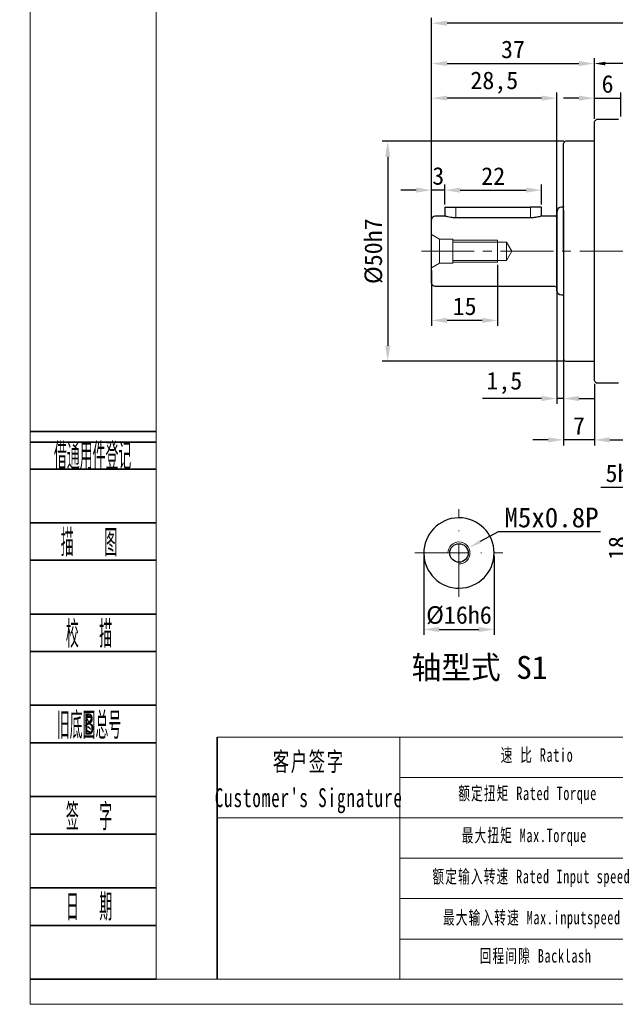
# Model space of a CAD drawing. Header units: millimetres. Extents: x 2035 to 2519, y 1001 to 1341.
# Tile 1 of 9: x 2035 to 2171, y 1001 to 1225. Entities that reach past the tile are written whole.
import ezdxf
from ezdxf.enums import TextEntityAlignment as Align

# ---------------------------------------------------------------- set-up
doc = ezdxf.new("R2010")
doc.units = ezdxf.units.MM
doc.header["$PDSIZE"] = -5
for name, pattern in [('ACAD_ISO10W100', [18, 12, -3, 0, -3]), ('JIS_02_2.0', [3, 2, -1]), ('点画线', [18, 12, -2, 2, -2])]:
    doc.linetypes.add(name, pattern=pattern)
doc.layers.get('0').update_dxf_attribs({"lineweight": 18})
doc.layers.get('Defpoints').update_dxf_attribs({"lineweight": 18})
for name, color, linetype, lineweight in [('2细线层', 4, 'Continuous', 35), ('6文字层', 3, 'Continuous', 35), ('7中心线层', 7, '点画线', 18), ('7标注层', 4, 'Continuous', 35), ('SLD-0', 7, 'Continuous', 18), ('中心线', 7, 'JIS_02_2.0', 13), ('中心线层', 7, 'ACAD_ISO10W100', 20), ('图框_外框线', 7, 'Continuous', 18), ('尺寸线', 7, 'Continuous', 18), ('尺寸线层', 3, 'Continuous', 18), ('粗实线', 7, 'Continuous', 50), ('细实线', 7, 'Continuous', 18)]:
    doc.layers.add(name, color=color, linetype=linetype, lineweight=lineweight)
doc.styles.add('PC_TEXTSTYLE', font='ISOCP.SHX', dxfattribs={"width": 0.707, "bigfont": 'GBCBIG.SHX'})
doc.styles.add('工程字', font='txt')
doc.styles.add('标准', font='txt', dxfattribs={"width": 0.667})
doc.dimstyles.new('DIMSTYLE_17', dxfattribs={"dimtxt": 8, "dimasz": 12, "dimexe": 0.18, "dimexo": 0.0625, "dimgap": 0.09, "dimtad": 1, "dimtih": 1, "dimtoh": 1, "dimdec": 3, "dimdsep": 46, "dimtxsty": 'Standard', "dimblk": '_CAXARROW', "dimcen": 0.09, "dimdle": 24, "dimadec": 0, "dimazin": 0, "dimtfac": 0.7, "dimtdec": 3, "dimtofl": 0, "dimtmove": 0, "dimatfit": 3, "dimfxl": 1, "dimtolj": 1, "dimarcsym": 0})
doc.dimstyles.new('ISO-25', dxfattribs={"dimtxt": 5.5, "dimasz": 1, "dimexe": 1.25, "dimexo": 0.625, "dimtad": 1, "dimtxsty": '工程字', "dimcen": 2.5, "dimdle": 2, "dimadec": 0, "dimazin": 0, "dimtfac": 1, "dimtmove": 0, "dimatfit": 3, "dimfxl": 1, "dimarcsym": 0})
doc.dimstyles.new('副本 ISO-25', dxfattribs={"dimtxt": 5.5, "dimasz": 2.5, "dimexe": 1.25, "dimexo": 0.625, "dimtad": 1, "dimtxsty": '工程字', "dimcen": 2.5, "dimdle": 5, "dimadec": 0, "dimazin": 0, "dimtfac": 1, "dimtmove": 0, "dimatfit": 3, "dimfxl": 1, "dimtolj": 1, "dimarcsym": 0})

# ---------------------------------------------------------------- blocks, each defined once
blk = doc.blocks.new('*D78')
at = {"layer": 'Defpoints', "color": 0}
for p in [(2159.58, 1197.07), (2118.95, 1147.07), (2159.58, 1147.07)]:
    blk.add_point(p, dxfattribs=at)
at = {"layer": '尺寸线层', "color": 0, "lineweight": -2}
for p, q in [((2158.96, 1197.07), (2117.7, 1197.07)), ((2118.95, 1193.57), (2118.95, 1150.57)), ((2158.96, 1147.07), (2117.7, 1147.07))]:
    blk.add_line(p, q, dxfattribs=at)
at = {"layer": '尺寸线层', "color": 0}
for points in [[(2119.53, 1193.57), (2118.37, 1193.57), (2118.95, 1197.07)], [(2118.37, 1150.57), (2119.53, 1150.57), (2118.95, 1147.07)]]:
    blk.add_solid(points, dxfattribs=at)
at = {"layer": '尺寸线层', "color": 0, "insert": (2115.75, 1172.07), "char_height": 4, "attachment_point": 5, "rotation": 90, "style": '工程字'}
blk.add_mtext('%%C50h7', dxfattribs=at)
blk = doc.blocks.new('*D79')
at = {"layer": 'Defpoints', "color": 0}
for p in [(2165.94, 1214.76), (2165.94, 1201.57), (2128.94, 1179.57)]:
    blk.add_point(p, dxfattribs=at)
at = {"layer": '尺寸线层', "color": 0, "lineweight": -2}
for p, q in [((2128.94, 1180.19), (2128.94, 1216.01)), ((2132.44, 1214.76), (2162.44, 1214.76)), ((2165.94, 1202.19), (2165.94, 1216.01))]:
    blk.add_line(p, q, dxfattribs=at)
at = {"layer": '尺寸线层', "color": 0}
for points in [[(2132.44, 1215.34), (2132.44, 1214.18), (2128.94, 1214.76)], [(2162.44, 1214.18), (2162.44, 1215.34), (2165.94, 1214.76)]]:
    blk.add_solid(points, dxfattribs=at)
at = {"layer": '尺寸线层', "color": 0, "insert": (2147.44, 1217.96), "char_height": 4, "attachment_point": 5, "style": '工程字'}
blk.add_mtext('37', dxfattribs=at)
blk = doc.blocks.new('*D80')
at = {"layer": 'Defpoints', "color": 0}
for p in [(2128.94, 1185.97), (2131.94, 1182.07), (2128.94, 1179.57)]:
    blk.add_point(p, dxfattribs=at)
at = {"layer": '尺寸线层', "color": 0, "lineweight": -2}
for p, q in [((2128.94, 1180.19), (2128.94, 1187.22)), ((2131.94, 1182.69), (2131.94, 1187.22)), ((2125.44, 1185.97), (2121.94, 1185.97)), ((2131.94, 1185.97), (2128.94, 1185.97)), ((2135.44, 1185.97), (2138.94, 1185.97))]:
    blk.add_line(p, q, dxfattribs=at)
at = {"layer": '尺寸线层', "color": 0}
for points in [[(2125.44, 1185.38), (2125.44, 1186.55), (2128.94, 1185.97)], [(2135.44, 1186.55), (2135.44, 1185.38), (2131.94, 1185.97)]]:
    blk.add_solid(points, dxfattribs=at)
at = {"layer": '尺寸线层', "color": 0, "insert": (2130.44, 1189.17), "char_height": 4, "attachment_point": 5, "style": '工程字'}
blk.add_mtext('3', dxfattribs=at)
blk = doc.blocks.new('*D81')
at = {"layer": 'Defpoints', "color": 0}
for p in [(2153.94, 1185.97), (2131.94, 1182.07), (2153.94, 1182.07)]:
    blk.add_point(p, dxfattribs=at)
at = {"layer": '尺寸线层', "color": 0, "lineweight": -2}
for p, q in [((2131.94, 1182.69), (2131.94, 1187.22)), ((2153.94, 1182.69), (2153.94, 1187.22)), ((2135.44, 1185.97), (2150.44, 1185.97))]:
    blk.add_line(p, q, dxfattribs=at)
at = {"layer": '尺寸线层', "color": 0}
for points in [[(2135.44, 1186.55), (2135.44, 1185.38), (2131.94, 1185.97)], [(2150.44, 1185.38), (2150.44, 1186.55), (2153.94, 1185.97)]]:
    blk.add_solid(points, dxfattribs=at)
at = {"layer": '尺寸线层', "color": 0, "insert": (2142.94, 1189.17), "char_height": 4, "attachment_point": 5, "style": '工程字'}
blk.add_mtext('22', dxfattribs=at)
blk = doc.blocks.new('*D82')
at = {"layer": 'Defpoints', "color": 0}
for p in [(2171.94, 1206.89), (2165.94, 1201.57), (2171.94, 1202.07)]:
    blk.add_point(p, dxfattribs=at)
at = {"layer": '尺寸线层', "color": 0, "lineweight": -2}
for p, q in [((2165.94, 1202.19), (2165.94, 1208.14)), ((2171.94, 1202.69), (2171.94, 1208.14)), ((2162.44, 1206.89), (2158.94, 1206.89)), ((2165.94, 1206.89), (2171.94, 1206.89)), ((2175.44, 1206.89), (2178.94, 1206.89))]:
    blk.add_line(p, q, dxfattribs=at)
at = {"layer": '尺寸线层', "color": 0}
for points in [[(2162.44, 1206.31), (2162.44, 1207.47), (2165.94, 1206.89)], [(2175.44, 1207.47), (2175.44, 1206.31), (2171.94, 1206.89)]]:
    blk.add_solid(points, dxfattribs=at)
at = {"layer": '尺寸线层', "color": 0, "insert": (2168.94, 1210.09), "char_height": 4, "attachment_point": 5, "style": '工程字'}
blk.add_mtext('6', dxfattribs=at)
blk = doc.blocks.new('*D83')
at = {"layer": 'Defpoints', "color": 0}
for p in [(2158.94, 1147.07), (2165.94, 1142.57), (2158.94, 1129.16)]:
    blk.add_point(p, dxfattribs=at)
at = {"layer": '尺寸线层', "color": 0, "lineweight": -2}
for p, q in [((2158.94, 1146.44), (2158.94, 1127.91)), ((2165.94, 1141.94), (2165.94, 1127.91)), ((2155.44, 1129.16), (2151.94, 1129.16)), ((2165.94, 1129.16), (2158.94, 1129.16)), ((2169.44, 1129.16), (2172.94, 1129.16))]:
    blk.add_line(p, q, dxfattribs=at)
at = {"layer": '尺寸线层', "color": 0}
for points in [[(2155.44, 1128.57), (2155.44, 1129.74), (2158.94, 1129.16)], [(2169.44, 1129.74), (2169.44, 1128.57), (2165.94, 1129.16)]]:
    blk.add_solid(points, dxfattribs=at)
at = {"layer": '尺寸线层', "color": 0, "insert": (2162.44, 1132.36), "char_height": 4, "attachment_point": 5, "style": '工程字'}
blk.add_mtext('7', dxfattribs=at)
blk = doc.blocks.new('*D84')
at = {"layer": 'Defpoints', "color": 0}
for p in [(2157.44, 1182.07), (2158.94, 1182.07), (2157.44, 1138.57)]:
    blk.add_point(p, dxfattribs=at)
at = {"layer": '尺寸线层', "color": 0, "lineweight": -2}
for p, q in [((2157.44, 1181.44), (2157.44, 1137.32)), ((2158.94, 1181.44), (2158.94, 1137.32)), ((2153.94, 1138.57), (2140.47, 1138.57)), ((2158.94, 1138.57), (2157.44, 1138.57)), ((2162.44, 1138.57), (2165.94, 1138.57))]:
    blk.add_line(p, q, dxfattribs=at)
at = {"layer": '尺寸线层', "color": 0}
for points in [[(2153.94, 1137.98), (2153.94, 1139.15), (2157.44, 1138.57)], [(2162.44, 1139.15), (2162.44, 1137.98), (2158.94, 1138.57)]]:
    blk.add_solid(points, dxfattribs=at)
at = {"layer": '尺寸线层', "color": 0, "insert": (2145.46, 1142.1), "char_height": 4, "attachment_point": 5, "style": '工程字'}
blk.add_mtext('1,5', dxfattribs=at)
blk = doc.blocks.new('*D85')
at = {"layer": 'Defpoints', "color": 0}
for p in [(2128.94, 1223.93), (2128.94, 1179.57), (2310.95, 1149.95)]:
    blk.add_point(p, dxfattribs=at)
at = {"layer": '尺寸线层', "color": 0, "lineweight": -2}
for p, q in [((2128.94, 1180.19), (2128.94, 1225.18)), ((2310.95, 1150.58), (2310.95, 1225.18)), ((2307.45, 1223.93), (2132.44, 1223.93))]:
    blk.add_line(p, q, dxfattribs=at)
at = {"layer": '尺寸线层', "color": 0}
for points in [[(2132.44, 1224.51), (2132.44, 1223.35), (2128.94, 1223.93)], [(2307.45, 1223.35), (2307.45, 1224.51), (2310.95, 1223.93)]]:
    blk.add_solid(points, dxfattribs=at)
at = {"layer": '尺寸线层', "color": 0, "insert": (2219.94, 1227.13), "char_height": 4, "attachment_point": 5, "style": '工程字'}
blk.add_mtext('182', dxfattribs=at)
blk = doc.blocks.new('*D86')
at = {"layer": 'Defpoints', "color": 0}
for p in [(2128.94, 1206.89), (2128.94, 1178.03), (2157.44, 1176.6)]:
    blk.add_point(p, dxfattribs=at)
at = {"layer": '尺寸线层', "color": 0, "lineweight": -2}
for p, q in [((2128.94, 1178.66), (2128.94, 1208.14)), ((2157.44, 1177.23), (2157.44, 1208.14)), ((2153.94, 1206.89), (2132.44, 1206.89))]:
    blk.add_line(p, q, dxfattribs=at)
at = {"layer": '尺寸线层', "color": 0}
for points in [[(2132.44, 1207.47), (2132.44, 1206.31), (2128.94, 1206.89)], [(2153.94, 1206.31), (2153.94, 1207.47), (2157.44, 1206.89)]]:
    blk.add_solid(points, dxfattribs=at)
at = {"layer": '尺寸线层', "color": 0, "insert": (2143.19, 1210.43), "char_height": 4, "attachment_point": 5, "style": '工程字'}
blk.add_mtext('28,5', dxfattribs=at)
blk = doc.blocks.new('*D87')
at = {"layer": 'Defpoints', "color": 0}
for p in [(2165.94, 1214.76), (2165.94, 1208.14), (2280.94, 1172.07)]:
    blk.add_point(p, dxfattribs=at)
at = {"layer": '尺寸线层', "color": 0, "lineweight": -2}
for p, q in [((2165.94, 1208.76), (2165.94, 1216.01)), ((2278.44, 1214.76), (2168.44, 1214.76)), ((2280.94, 1172.69), (2280.94, 1216.01))]:
    blk.add_line(p, q, dxfattribs=at)
at = {"layer": '尺寸线层', "color": 0}
for points in [[(2168.44, 1215.18), (2168.44, 1214.34), (2165.94, 1214.76)], [(2278.44, 1214.34), (2278.44, 1215.18), (2280.94, 1214.76)]]:
    blk.add_solid(points, dxfattribs=at)
at = {"layer": '尺寸线层', "color": 0, "insert": (2223.44, 1218.14), "char_height": 5.5, "attachment_point": 5, "style": '工程字'}
blk.add_mtext('\\A1;115', dxfattribs=at)
blk = doc.blocks.new('*D90')
at = {"layer": 'Defpoints', "color": 0}
for p in [(2143.94, 1169.57), (2128.94, 1168.28), (2128.94, 1156.33)]:
    blk.add_point(p, dxfattribs=at)
at = {"layer": '尺寸线层', "color": 0, "linetype": 'ByBlock', "lineweight": -2}
for p, q in [((2128.94, 1167.65), (2128.94, 1155.08)), ((2143.94, 1168.94), (2143.94, 1155.08)), ((2140.44, 1156.33), (2132.44, 1156.33))]:
    blk.add_line(p, q, dxfattribs=at)
at = {"layer": '尺寸线层', "color": 0}
for points in [[(2132.44, 1156.92), (2132.44, 1155.75), (2128.94, 1156.33)], [(2140.44, 1155.75), (2140.44, 1156.92), (2143.94, 1156.33)]]:
    blk.add_solid(points, dxfattribs=at)
at = {"layer": '尺寸线层', "color": 0, "insert": (2136.44, 1159.53), "char_height": 4, "attachment_point": 5, "style": '工程字'}
blk.add_mtext('15', dxfattribs=at)
blk = doc.blocks.new('*D91')
at = {"layer": 'Defpoints', "color": 0}
for p in [(2189.89, 1118.33), (2184.89, 1113.43), (2189.89, 1113.43)]:
    blk.add_point(p, dxfattribs=at)
at = {"layer": '尺寸线层', "color": 0, "lineweight": -2}
for p, q in [((2181.39, 1118.33), (2167.39, 1118.33)), ((2184.89, 1114.05), (2184.89, 1119.58)), ((2184.89, 1118.33), (2189.89, 1118.33)), ((2189.89, 1114.05), (2189.89, 1119.58)), ((2193.39, 1118.33), (2196.89, 1118.33))]:
    blk.add_line(p, q, dxfattribs=at)
at = {"layer": '尺寸线层', "color": 0}
for points in [[(2181.39, 1117.75), (2181.39, 1118.91), (2184.89, 1118.33)], [(2193.39, 1118.91), (2193.39, 1117.75), (2189.89, 1118.33)]]:
    blk.add_solid(points, dxfattribs=at)
at = {"layer": '尺寸线层', "color": 0, "insert": (2172.56, 1121.53), "char_height": 4, "attachment_point": 5, "style": '工程字'}
blk.add_mtext('5h9', dxfattribs=at)
blk = doc.blocks.new('*D92')
at = {"layer": 'Defpoints', "color": 0}
for p in [(2184.89, 1113.43), (2174.4, 1095.43), (2187.39, 1095.43)]:
    blk.add_point(p, dxfattribs=at)
at = {"layer": '尺寸线层', "color": 0, "lineweight": -2}
for p, q in [((2184.27, 1113.43), (2173.15, 1113.43)), ((2174.4, 1109.93), (2174.4, 1098.93)), ((2186.77, 1095.43), (2173.15, 1095.43))]:
    blk.add_line(p, q, dxfattribs=at)
at = {"layer": '尺寸线层', "color": 0}
for points in [[(2174.98, 1109.93), (2173.82, 1109.93), (2174.4, 1113.43)], [(2173.82, 1098.93), (2174.98, 1098.93), (2174.4, 1095.43)]]:
    blk.add_solid(points, dxfattribs=at)
at = {"layer": '尺寸线层', "color": 0, "insert": (2171.2, 1104.54), "char_height": 4, "attachment_point": 5, "rotation": 90, "style": '工程字'}
blk.add_mtext('18', dxfattribs=at)
blk = doc.blocks.new('*D95')
at = {"layer": 'Defpoints', "color": 0}
for p in [(2127.15, 1103.43), (2143.15, 1103.43), (2143.15, 1086.04)]:
    blk.add_point(p, dxfattribs=at)
at = {"layer": '尺寸线层', "color": 0, "lineweight": -2}
for p, q in [((2127.15, 1102.8), (2127.15, 1084.79)), ((2143.15, 1102.8), (2143.15, 1084.79)), ((2130.65, 1086.04), (2139.65, 1086.04))]:
    blk.add_line(p, q, dxfattribs=at)
at = {"layer": '尺寸线层', "color": 0}
for points in [[(2130.65, 1086.62), (2130.65, 1085.45), (2127.15, 1086.04)], [(2139.65, 1085.45), (2139.65, 1086.62), (2143.15, 1086.04)]]:
    blk.add_solid(points, dxfattribs=at)
at = {"layer": '尺寸线层', "color": 0, "insert": (2135.15, 1089.24), "char_height": 4, "attachment_point": 5, "style": '工程字'}
blk.add_mtext('%%C16h6', dxfattribs=at)
blk = doc.blocks.new('_CAXARROW')
blk.add_hatch(color=0).paths.add_polyline_path([(0, 0), (-1, 0.125), (-1, -0.125)], flags=0)
blk = doc.blocks.new('*D113')
at = {"layer": 'Defpoints', "color": 0}
for p in [(2137.36, 1104.61), (2132.95, 1102.25)]:
    blk.add_point(p, dxfattribs=at)
at = {"layer": '尺寸线层', "color": 0, "linetype": 'Continuous', "lineweight": -2}
for p, q in [((2144.09, 1108.22), (2140, 1106.03)), ((2167.31, 1108.22), (2144.09, 1108.22)), ((2135.06, 1103.43), (2135.24, 1103.43)), ((2135.15, 1103.34), (2135.15, 1103.52))]:
    blk.add_line(p, q, dxfattribs=at)
at = {"layer": '尺寸线层', "color": 0, "lineweight": -2, "xscale": 3, "yscale": 3, "zscale": 3, "rotation": 208.2020236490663}
blk.add_blockref('_CAXARROW', (2137.36, 1104.61), dxfattribs=at)
at = {"layer": '尺寸线层', "color": 0, "insert": (2156.2, 1111.47), "char_height": 4.5, "attachment_point": 5, "style": '工程字'}
blk.add_mtext('\\A1;M5x0.8P', dxfattribs=at)
blk = doc.blocks.new('_FILLED')
at = {"linetype": 'ByBlock'}
blk.add_hatch(color=0, dxfattribs=at).paths.add_polyline_path([(0, 0), (-1, 0.133), (-1, -0.133)], flags=0)

msp = doc.modelspace()

# ---------------------------------------------------------------- linework, layer by layer
for p, q in [((2134.4436, 1182.066), (2134.4436, 1179.6653)), ((2151.4436, 1182.066), (2151.4436, 1179.6653)), ((2158.9145, 1172.066), (2158.9145, 1182.066)), ((2158.9145, 1172.066), (2158.9145, 1162.066)), ((2121.6833, 1061.5206), (2121.6833, 1006.4918))]:
    msp.add_line(p, q)
for points in [[(2037.6468, 1000.7701), (2519.0643, 1000.7701), (2519.0643, 1341.201), (2037.6468, 1341.201)], [(2066.3026, 1006.5012), (2513.3332, 1006.5012), (2513.3332, 1335.4699), (2066.3026, 1335.4699)]]:
    msp.add_lwpolyline(points, close=True)
at = {"layer": '2细线层'}
for p, q in [((2037.7114, 1131.0679), (2066.3026, 1131.0679)), ((2037.7114, 1128.6255), (2066.3026, 1128.6255)), ((2037.7114, 1122.5192), (2066.3026, 1122.5192)), ((2037.7114, 1110.3068), (2066.3026, 1110.3068)), ((2037.7114, 1101.7581), (2066.3026, 1101.7581)), ((2037.7114, 1089.5457), (2066.3026, 1089.5457)), ((2037.7114, 1080.997), (2066.3026, 1080.997)), ((2037.7114, 1068.7846), (2066.3026, 1068.7846)), ((2037.7114, 1060.2359), (2066.3026, 1060.2359)), ((2037.7114, 1048.0235), (2066.3026, 1048.0235)), ((2037.7114, 1039.4748), (2066.3026, 1039.4748)), ((2037.7114, 1027.2623), (2066.3026, 1027.2623)), ((2037.7114, 1018.7136), (2066.3026, 1018.7136)), ((2037.7114, 1006.5012), (2066.3026, 1006.5012))]:
    msp.add_line(p, q, dxfattribs=at)
at = {"layer": '7中心线层'}
msp.add_line((2126.6122, 1172.066), (2280.9432, 1172.066), dxfattribs=at)
at = {"layer": '7标注层', "color": 0}
msp.add_line((2080.1727, 1061.5206), (2080.1727, 1006.5012), dxfattribs=at)
at = {"layer": '中心线', "color": 0, "linetype": 'ByBlock'}
for p, q in [((2128.9436, 1175.8552), (2130.7436, 1174.816)), ((2130.7436, 1174.816), (2133.7436, 1174.816)), ((2130.7436, 1174.816), (2130.7436, 1169.316)), ((2133.7436, 1174.816), (2133.7436, 1169.316)), ((2133.7436, 1174.566), (2143.9436, 1174.566)), ((2133.7436, 1174.166), (2145.9436, 1174.166)), ((2143.9436, 1174.566), (2143.9436, 1169.566)), ((2145.9436, 1174.166), (2147.156, 1172.066)), ((2145.9436, 1174.166), (2145.9436, 1169.966)), ((2145.9436, 1169.966), (2147.156, 1172.066)), ((2128.9436, 1168.2767), (2130.7436, 1169.316)), ((2130.7436, 1169.316), (2133.7436, 1169.316)), ((2133.7436, 1169.966), (2145.9436, 1169.966)), ((2133.7436, 1169.566), (2143.9436, 1169.566))]:
    msp.add_line(p, q, dxfattribs=at)
at = {"layer": '中心线层', "color": 0}
for p, q in [((2135.1547, 1093.4293), (2135.1547, 1113.4293)), ((2125.1547, 1103.4293), (2145.1547, 1103.4293))]:
    msp.add_line(p, q, dxfattribs=at)
at = {"layer": '图框_外框线'}
for p, q in [((2080.1727, 1061.5206), (2513.3332, 1061.5206)), ((2121.6833, 1052.3406), (2365.1284, 1052.3406)), ((2080.1727, 1043.1606), (2513.3332, 1043.1606)), ((2121.6833, 1033.9806), (2513.3332, 1033.9806)), ((2121.6833, 1024.8006), (2513.3332, 1024.8006)), ((2121.6833, 1015.6206), (2513.3332, 1015.6206))]:
    msp.add_line(p, q, dxfattribs=at)
at = {"layer": '粗实线', "linetype": 'Continuous', "lineweight": 30}
for p, q in [((2165.9436, 1198.3338), (2165.9436, 1201.566)), ((2171.4436, 1202.066), (2166.4436, 1202.066)), ((2165.9436, 1145.7981), (2165.9436, 1198.3338)), ((2158.9436, 1172.066), (2158.9436, 1196.566)), ((2165.9436, 1197.066), (2159.4436, 1197.066)), ((2131.9436, 1182.066), (2131.9436, 1180.066)), ((2131.9436, 1182.066), (2134.4436, 1182.066)), ((2134.4436, 1182.066), (2151.4436, 1182.066)), ((2153.9436, 1182.066), (2151.4436, 1182.066)), ((2153.9436, 1180.066), (2153.9436, 1182.066)), ((2157.4436, 1163.066), (2157.4436, 1181.066)), ((2158.9147, 1182.066), (2158.4436, 1182.066)), ((2158.9436, 1182.1726), (2158.9145, 1182.066)), ((2128.9436, 1164.866), (2128.9436, 1179.266)), ((2131.9436, 1180.066), (2129.7436, 1180.066)), ((2151.4436, 1179.6653), (2134.4436, 1179.6653)), ((2157.0436, 1180.066), (2153.9436, 1180.066)), ((2158.9436, 1172.066), (2158.9436, 1147.566)), ((2157.0436, 1164.066), (2129.7436, 1164.066)), ((2158.9147, 1162.066), (2158.4436, 1162.066)), ((2158.9145, 1162.066), (2158.9436, 1161.9593)), ((2159.4436, 1147.066), (2165.9436, 1147.066)), ((2165.9436, 1142.566), (2165.9436, 1145.7981)), ((2171.4436, 1142.066), (2166.4436, 1142.066))]:
    msp.add_line(p, q, dxfattribs=at)
msp.add_circle((2135.1547, 1103.4293), 2.1, dxfattribs=at)
for centre, radius, start, end in [((2159.4436, 1196.566), 0.5, 90, 180), ((2157.0436, 1180.466), 0.4, 270, 0), ((2158.4436, 1181.066), 1, 90, 180), ((2129.7436, 1179.266), 0.8, 90, 180), ((2159.4436, 1147.566), 0.5, 180, 270), ((2135.1547, 1103.4293), 8, 91.041899, 90)]:
    msp.add_arc(centre, radius, start, end, dxfattribs=at)
at = {"layer": '粗实线', "linetype": 'Continuous', "lineweight": 30, "extrusion": (0, 0, -1)}
for centre, radius, start, end in [((-2129.7436, 1164.866), 0.8, 270, 0), ((-2157.0436, 1163.666), 0.4, 90, 180), ((-2158.4436, 1163.066), 1, 270, 0)]:
    msp.add_arc(centre, radius, start, end, dxfattribs=at)
at = {"layer": '粗实线', "linetype": 'Continuous', "lineweight": 30}
for points in [[(2166.4436, 1202.066), (2166.2769, 1201.8992), (2166.1102, 1201.7326), (2165.9436, 1201.566)], [(2165.9436, 1142.566), (2166.1102, 1142.3993), (2166.2769, 1142.2327), (2166.4436, 1142.066)]]:
    msp.add_open_spline(points, degree=3, dxfattribs=at)
for points, knots in [([(2134.4436, 1179.6653), (2134.1715, 1179.6653), (2133.8956, 1179.6808), (2133.3832, 1179.7347), (2133.1396, 1179.7735), (2132.7061, 1179.8584), (2132.5121, 1179.9055), (2132.2025, 1179.9874), (2132.0845, 1180.0228), (2131.9682, 1180.0582), (2131.9392, 1180.0673), (2131.9458, 1180.0653)], [0, 0, 0, 0, 0.20770238, 0.20770238, 0.41496272, 0.41496272, 0.62879374, 0.62879374, 0.84764859, 0.84764859, 1, 1, 1, 1]), ([(2153.9458, 1180.0667), (2153.9414, 1180.0653), (2153.8977, 1180.0513), (2153.723, 1179.9993), (2153.5922, 1179.9616), (2153.2606, 1179.8778), (2153.0533, 1179.8306), (2152.5861, 1179.7472), (2152.3178, 1179.7104), (2151.8462, 1179.6735), (2151.6441, 1179.6653), (2151.4436, 1179.6653)], [0, 0, 0, 0, 0.20797663, 0.20797663, 0.41556406, 0.41556406, 0.62902617, 0.62902617, 0.84796042, 0.84796042, 1, 1, 1, 1])]:
    msp.add_open_spline(points, degree=3, knots=knots, dxfattribs=at)
at = {"layer": '细实线', "color": 0}
msp.add_arc((2135.1547, 1103.4293), 2.5, 270, 180, dxfattribs=at)

# ---------------------------------------------------------------- texts
at = {"layer": '6文字层', "color": 3, "style": 'PC_TEXTSTYLE'}
for s, width, p in [('借通用件登记', 0.667, (2051.8519, 1125.7343)), ('描   图', 0.6667, (2051.0371, 1106.0325)), ('校  描', 0.667, (2051.0371, 1085.2714)), ('旧底图总号', 0.667, (2051.0371, 1064.5102)), ('签  字', 0.667, (2051.0371, 1043.7491)), ('日  期', 0.667, (2051.0447, 1023.1099))]:
    msp.add_text(s, height=6.10621, dxfattribs=dict(at, width=width)).set_placement(p, align=Align.MIDDLE)
at = {"layer": '6文字层', "width": 0.707}
msp.add_text('B', height=4.885, dxfattribs=at).set_placement((2051.0371, 1064.5102), align=Align.MIDDLE)
at = {"layer": 'SLD-0', "color": 1, "attachment_point": 2, "line_spacing_factor": 1.15057, "style": '标准'}
for s, insert, char_height, width in [('\\T1.1;速 比 Ratio', (2152.9019, 1058.9963), 3.06, 25.002987), ("\\T1.1;客户签字\\PCustomer's Signature", (2100.9996, 1058.1239), 4.284, 53.293402), ('\\T1.1;额定扭矩 Rated Torque', (2150.751, 1050.2913), 3.06, 54.329462), ('\\T1.1;最大扭矩 Max.Torque', (2149.9982, 1040.7265), 3.06, 36.120261), ('\\T1.1;额定输入转速 Rated Input speed', (2151.6114, 1031.3766), 3.06, 48.021642), ('\\T1.1;最大输入转速 Max.inputspeed ', (2151.7189, 1022.0268), 3.06, 48.299063), ('\\T1.1;回程间隙 Backlash', (2152.5793, 1013.3217), 3.06, 39.162941)]:
    msp.add_mtext(s, dxfattribs=dict(at, insert=insert, char_height=char_height, width=width))
at = {"layer": '尺寸线', "color": 0, "insert": (2124.3667, 1079.991), "char_height": 5.2, "width": 36.325726, "attachment_point": 1, "style": '工程字'}
msp.add_mtext('轴型式 S1', dxfattribs=at)

# ---------------------------------------------------------------- dimensions: what is measured, and where the dimension line sits
at = {"layer": '尺寸线层'}
for base, p1, p2, picture, middle in [((2128.9436, 1223.9311), (2310.9458, 1149.95), (2128.9436, 1179.566), '*D85', (2219.9447, 1227.1311)), ((2171.9436, 1206.89), (2165.9436, 1201.566), (2171.9436, 1202.066), '*D82', (2168.9436, 1210.09)), ((2157.4436, 1138.568), (2158.9436, 1182.066), (2157.4436, 1182.066), '*D84', (2145.4559, 1142.1032))]:
    dim = msp.add_linear_dim(base=base, p1=p1, p2=p2, dimstyle='ISO-25', override={"dimtxt": 4, "dimasz": 3.5, "dimgap": 1.2}, dxfattribs=at)
    dim.commit()
    dim.dimension.update_dxf_attribs({"geometry": picture, "text_midpoint": middle})
dim = msp.add_linear_dim(base=(2165.9436, 1214.7603), p1=(2280.9432, 1172.066), p2=(2165.9436, 1208.14), dimstyle='副本 ISO-25', dxfattribs=at)
dim.commit()
dim.dimension.update_dxf_attribs({"geometry": '*D87', "text_midpoint": (2223.4434, 1218.1353)})
for base, p1, p2, picture, middle in [((2165.9436, 1214.7603), (2128.9436, 1179.566), (2165.9436, 1201.566), '*D79', (2147.4436, 1214.7603)), ((2128.9436, 1206.89), (2157.4436, 1176.6006), (2128.9436, 1178.0337), '*D86', (2143.1936, 1206.89)), ((2128.9436, 1185.9666), (2131.9436, 1182.066), (2128.9436, 1179.566), '*D80', (2130.4436, 1185.9666)), ((2153.9436, 1185.9666), (2131.9436, 1182.066), (2153.9436, 1182.066), '*D81', (2142.9436, 1185.9666)), ((2158.9436, 1129.1578), (2165.9436, 1142.566), (2158.9436, 1147.066), '*D83', (2162.4436, 1129.1578))]:
    dim = msp.add_linear_dim(base=base, p1=p1, p2=p2, dimstyle='ISO-25', override={"dimtxt": 4, "dimasz": 3.5, "dimgap": 1.2}, dxfattribs=at)
    dim.commit()
    dim.dimension.update_dxf_attribs({"geometry": picture, "text_midpoint": middle, "dimtype": 160})
dim = msp.add_linear_dim(base=(2118.9509, 1147.066), p1=(2159.5816, 1197.066), p2=(2159.5816, 1147.066), angle=90, text='%%C<>h7', dimstyle='ISO-25', override={"dimtxt": 4, "dimasz": 3.5, "dimgap": 1.2}, dxfattribs=at)
dim.commit()
dim.dimension.update_dxf_attribs({"geometry": '*D78', "text_midpoint": (2118.9509, 1172.066), "dimtype": 160})
at = {"layer": '尺寸线层', "linetype": 'ByBlock'}
dim = msp.add_linear_dim(base=(2128.9436, 1156.3337), p1=(2143.9436, 1169.566), p2=(2128.9436, 1168.2767), dimstyle='ISO-25', override={"dimtxt": 4, "dimasz": 3.5, "dimgap": 1.2, "dimtxsty": '工程字'}, dxfattribs=at)
dim.commit()
dim.dimension.update_dxf_attribs({"geometry": '*D90', "text_midpoint": (2136.4436, 1159.5337)})
at = {"layer": '尺寸线层'}
for base, p1, p2, text, picture, middle in [((2189.8913, 1118.3308), (2184.8913, 1113.4293), (2189.8913, 1113.4293), '<>h9', '*D91', (2172.5581, 1118.3308)), ((2143.1547, 1086.0368), (2127.1547, 1103.4293), (2143.1547, 1103.4293), '%%C<>h6', '*D95', (2135.1547, 1086.0368))]:
    dim = msp.add_linear_dim(base=base, p1=p1, p2=p2, text=text, dimstyle='ISO-25', override={"dimtxt": 4, "dimasz": 3.5, "dimgap": 1.2}, dxfattribs=at)
    dim.commit()
    dim.dimension.update_dxf_attribs({"geometry": picture, "text_midpoint": middle, "dimtype": 160})
at = {"layer": '尺寸线层', "linetype": 'Continuous'}
dim = msp.add_diameter_dim_2p(p1=(2132.9515, 1102.2478), p2=(2137.3579, 1104.6107), text='M5x0.8P', dimstyle='DIMSTYLE_17', override={"dimtxt": 4.5, "dimasz": 3, "dimgap": 1, "dimtxsty": '工程字', "dimtol": 0, "dimldrblk": '_FILLED'}, dxfattribs=at)
dim.commit()
dim.dimension.update_dxf_attribs({"geometry": '*D113', "text_midpoint": (2156.1999, 1108.2198), "dimtype": 163})
at = {"layer": '尺寸线层'}
dim = msp.add_linear_dim(base=(2174.3988, 1095.4293), p1=(2184.8913, 1113.4293), p2=(2187.3913, 1095.4293), angle=90, dimstyle='ISO-25', override={"dimtxt": 4, "dimasz": 3.5, "dimgap": 1.2}, dxfattribs=at)
dim.commit()
dim.dimension.update_dxf_attribs({"geometry": '*D92', "text_midpoint": (2174.3988, 1104.5413), "dimtype": 160})

doc.saveas('drawing.dxf')
